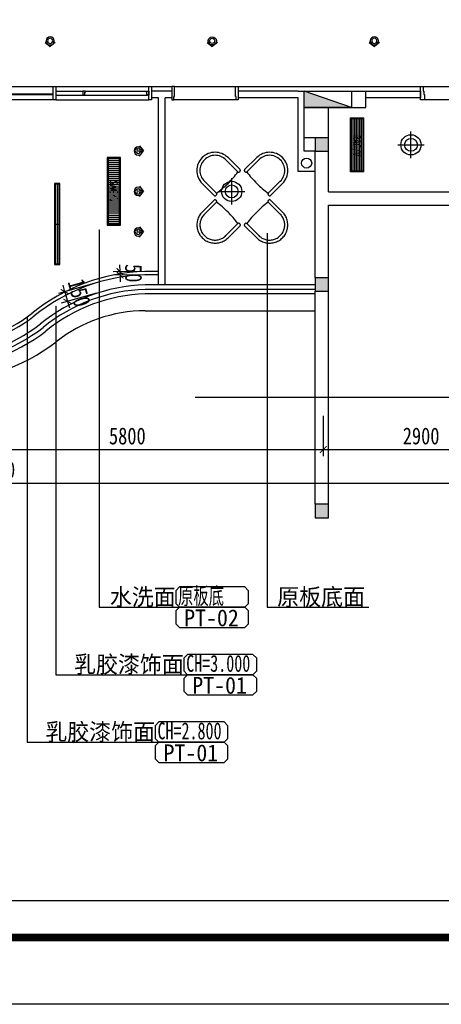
# Model space of a CAD drawing. Header units: millimetres. Extents: x -539149 to -534375, y 505028 to 505469.
# Tile 52 of 135: x -536516 to -536454, y 505039 to 505184. Entities that reach past the tile are written whole.
import ezdxf

# ---------------------------------------------------------------- set-up
doc = ezdxf.new("R2010")
doc.units = ezdxf.units.MM
doc.header["$LTSCALE"] = 10
doc.linetypes.add('ACAD_ISO03W100', pattern=[30, 12, -18])
doc.layers.get('Defpoints').update_dxf_attribs({"color": 8})
for name, color, linetype in [('-消火栓', 242, 'Continuous'), ('A-建筑-原墙体', 2, 'Continuous'), ('A-建筑-拆墙', 251, 'Continuous'), ('A-建筑-新增墙体', 3, 'Continuous'), ('A-建筑-窗户', 4, 'Continuous'), ('A2图框$0$E-图框', 100, 'Continuous'), ('B-平面-到顶家具H', 30, 'Continuous'), ('B-平面-完成面造型线', 6, 'Continuous'), ('B-平面-尺寸', 8, 'Continuous'), ('B-平面-活动家具', 30, 'ACAD_ISO03W100'), ('B-平面-门洞线', 8, 'Continuous'), ('C-顶棚-灯具', 4, 'Continuous'), ('C-顶棚-细线', 31, 'Continuous'), ('C-顶棚-造型线', 30, 'Continuous'), ('C-顶棚-造尺寸', 4, 'Continuous'), ('E--图例', 3, 'Continuous'), ('E-填充', 251, 'Continuous'), ('E-文本', 7, 'Continuous'), ('F-文本', 61, 'Continuous')]:
    doc.layers.add(name, color=color, linetype=linetype)
doc.layers.add('A-批量打印图层', color=251, linetype='Continuous', plot=False)
doc.layers.add('A2图框$0$图框外线', color=1, linetype='Continuous', plot=False)
doc.layers.add('C-顶棚-空调', color=4, linetype='Continuous', lineweight=20)
doc.layers.add('E-空调', color=4, linetype='Continuous', lineweight=20)
doc.styles.add('-宋体', font='txt', dxfattribs={"width": 0.8})
doc.styles.add('CCD_DIM', font='txt', dxfattribs={"width": 0.8})
doc.styles.add('STSL', font='txt', dxfattribs={"width": 0.8})
doc.styles.add('TXT', font='gbenor.shx', dxfattribs={"width": 0.7})
doc.styles.add('宋体', font='txt', dxfattribs={"width": 1.1})
doc.dimstyles.new('1', dxfattribs={"dimscale": 0, "dimtxt": 2.5, "dimasz": 1.5, "dimexe": 1, "dimexo": 0, "dimgap": 0.3, "dimtad": 1, "dimdec": 0, "dimzin": 0, "dimdsep": 46, "dimtxsty": 'Standard', "dimblk": 'ARCHTICK', "dimcen": 0.09, "dimclrd": 8, "dimclre": 8, "dimclrt": 4, "dimadec": 0, "dimazin": 0, "dimtfac": 1, "dimtdec": 0, "dimtix": 1, "dimtofl": 0, "dimtmove": 2, "dimatfit": 3, "dimldrblk": 'DOTSMALL', "dimfxl": 5, "dimfxlon": 1, "dimtolj": 1, "dimtzin": 0, "dimarcsym": 0})
doc.dimstyles.new('1-1', dxfattribs={"dimscale": 0, "dimtxt": 2.5, "dimasz": 1, "dimexe": 1, "dimexo": 1, "dimgap": 0.75, "dimtad": 1, "dimdec": 0, "dimrnd": 0.004999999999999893, "dimzin": 0, "dimdsep": 46, "dimtxsty": 'CCD_DIM', "dimblk": 'ARCHTICK', "dimcen": 0.13, "dimclrd": 44, "dimclre": 44, "dimclrt": 50, "dimadec": 0, "dimazin": 0, "dimtfac": 1, "dimtdec": 0, "dimtix": 1, "dimtmove": 2, "dimatfit": 3, "dimldrblk": 'HBA_Leader_Dot', "dimfxl": 5, "dimfxlon": 1, "dimtvp": 1, "dimtolj": 1, "dimtzin": 0, "dimarcsym": 0})

# ---------------------------------------------------------------- blocks, each defined once
blk = doc.blocks.new('$TwtSys$00000434')
for p, q in [((-0.5, 0.5), (-0.5, -0.5)), ((-0.5, -0.5), (0.5, 0.5)), ((0.5, 0.5), (-0.5, 0.5)), ((0.5, -0.5), (0.5, 0.5)), ((-0.5, -0.5), (0.5, -0.5))]:
    blk.add_line(p, q)
blk.add_solid([(0.5, -0.5), (0.5, 0.5), (-0.5, -0.5)])
blk = doc.blocks.new('_ArchTick')
at = {"color": 0, "linetype": 'ByBlock', "const_width": 0.15}
blk.add_lwpolyline([(-0.5, -0.5), (0.5, 0.5)], dxfattribs=at)
blk = doc.blocks.new('HBA_Leader_Dot')
at = {"color": 0, "linetype": 'ByBlock'}
blk.add_line((-5, 0), (-10, 0), dxfattribs=at)
at = {"color": 0, "linetype": 'ByBlock', "const_width": 5}
blk.add_lwpolyline([(-2.5, 0, 1), (2.5, 0, 1)], format="xyb", close=True, dxfattribs=at)
blk = doc.blocks.new('*E190')
at = {"layer": 'B-平面-到顶家具H'}
for p, q in [((1460.000000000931, 130.0000000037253), (2709.999999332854, 130.0000000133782)), ((2709.999999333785, -69.99999999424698), (1460, -69.9999999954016))]:
    blk.add_line(p, q, dxfattribs=at)
at = {"layer": 'B-平面-完成面造型线'}
for p, q in [((1420, 60.0000000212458), (1020, 60.00000001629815)), ((1420, 2.171145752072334e-08), (1020, 1.676380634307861e-08))]:
    blk.add_line(p, q, dxfattribs=at)
at = {"layer": 'B-平面-完成面造型线', "color": 4}
for p, q in [((1460.000000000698, 56.00000000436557), (2709.999999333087, 56.00000000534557)), ((1460.000000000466, 44.00000000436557), (2709.999999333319, 44.00000000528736))]:
    blk.add_line(p, q, dxfattribs=at)
at = {"layer": 'B-平面-完成面造型线'}
for points in [[(2.328306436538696e-10, 130.0000000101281), (40.00000000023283, 130.0000000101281), (39.99999999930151, -69.99999998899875), (-6.984919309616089e-10, -69.99999998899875)], [(1420.000000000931, 130.0000000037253), (1460.000000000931, 130.0000000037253), (1460, -69.9999999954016), (1420, -69.9999999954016)], [(2749.999999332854, 130.0000000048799), (2709.999999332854, 130.0000000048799), (2709.999999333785, -69.99999999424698), (2749.999999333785, -69.99999999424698)]]:
    blk.add_lwpolyline(points, close=True, dxfattribs=at)
for points in [[(79.99999999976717, 15.00000000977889), (80.00000000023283, 1.926673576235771e-08), (40.00000000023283, 1.926673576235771e-08), (40, 60.00000001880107), (59.99999999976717, 60.00000001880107), (59.99999999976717, 50.00000002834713), (69.99999999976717, 50.00000002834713), (69.99999999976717, 15.00000000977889), (79.99999999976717, 15.00000000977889)], [(979.9999999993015, 15.00000000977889), (979.9999999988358, 1.926673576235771e-08), (1019.999999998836, 1.926673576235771e-08), (1019.999999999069, 60.00000001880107), (999.9999999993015, 60.00000001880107), (999.9999999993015, 50.00000002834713), (989.9999999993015, 50.00000002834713), (989.9999999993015, 15.00000000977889), (979.9999999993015, 15.00000000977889)]]:
    blk.add_lwpolyline(points, dxfattribs=at)
at = {"layer": 'C-顶棚-细线'}
for p, q in [((999.9999999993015, 60.00000001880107), (59.99999999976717, 60.00000001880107)), ((979.9999999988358, 1.926673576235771e-08), (80.00000000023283, 1.926673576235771e-08))]:
    blk.add_line(p, q, dxfattribs=at)
at = {"layer": 'C-顶棚-造型线'}
for p, q in [((1420, 130.0000000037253), (39.99999999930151, 130.0000000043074)), ((1420, -69.9999999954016), (39.99999999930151, -69.99999999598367))]:
    blk.add_line(p, q, dxfattribs=at)
blk = doc.blocks.new('*E194')
at = {"layer": 'B-平面-完成面造型线'}
for points in [[(-940, 79.9999999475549), (-940.0000000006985, -70.0000000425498), (-980.0000000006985, -70.0000000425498), (-979.9999999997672, 129.9999999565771), (-950, 129.9999999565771), (-950, 79.9999999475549), (-940, 79.9999999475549)], [(-40.00000000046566, 79.9999999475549), (-39.99999999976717, -70.0000000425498), (2.328306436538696e-10, -70.0000000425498), (-6.984919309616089e-10, 129.9999999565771), (-30.00000000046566, 129.9999999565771), (-30.00000000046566, 79.9999999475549), (-40.00000000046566, 79.9999999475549)]]:
    blk.add_lwpolyline(points, dxfattribs=at)
at = {"layer": 'B-平面-门洞线', "color": 8}
for p, q in [((-950, 129.9999999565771), (-30.00000000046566, 129.9999999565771)), ((-39.99999999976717, -70.0000000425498), (-940.0000000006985, -70.0000000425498))]:
    blk.add_line(p, q, dxfattribs=at)
blk = doc.blocks.new('A$C323A0BBE')
at = {"layer": 'C-顶棚-灯具', "color": 8}
for p, q in [((0, 600), (0, -600)), ((-40, 0), (40, 0))]:
    blk.add_line(p, q, dxfattribs=at)
at = {"layer": 'C-顶棚-灯具'}
blk.add_lwpolyline([(-40, -600), (40, -600), (40, 600), (-40, 600)], close=True, dxfattribs=at)
at = {"layer": 'C-顶棚-灯具', "color": 8}
blk.add_lwpolyline([(-30, -590), (30, -590), (30, 590), (-30, 590)], close=True, dxfattribs=at)
blk = doc.blocks.new('A$C7AC81215')
at = {"layer": 'C-顶棚-灯具', "color": 8}
for p, q in [((196.3637167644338, 0.000132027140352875), (196.3637167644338, 392.7274047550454)), ((8.04003793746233e-05, 196.3637683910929), (392.7273531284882, 196.3637683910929))]:
    blk.add_line(p, q, dxfattribs=at)
at = {"layer": 'C-顶棚-灯具'}
blk.add_circle((196.3637167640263, 196.3637683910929), 150.0000000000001, dxfattribs=at)
at = {"layer": 'C-顶棚-灯具', "color": 8}
blk.add_circle((196.3637167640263, 196.3637683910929), 95.45454545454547, dxfattribs=at)
blk = doc.blocks.new('射灯(可调角度）')
h = blk.add_hatch(color=9)
edge = h.paths.add_edge_path()
edge.add_line((17.3170366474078, 44.08618582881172), (17.3170366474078, 58.95647106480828))
edge.add_line((17.3170366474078, 58.95647106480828), (63.32821098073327, -2.182787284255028e-11))
edge.add_line((63.32821098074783, -2.182787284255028e-11), (17.31703664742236, -58.95647106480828))
edge.add_line((17.3170366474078, -58.95647106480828), (17.3170366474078, -44.08618582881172))
edge.add_ellipse((0, -3.637978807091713e-12), major_axis=(-33.4923240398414, 33.4923240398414), ratio=0.9999999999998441, start_angle=156.4448806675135, end_angle=225.0000000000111)
edge.add_ellipse((0, 3.637978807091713e-12), major_axis=(33.4923240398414, 33.4923240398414), ratio=0.9999999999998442, start_angle=314.9999999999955, end_angle=383.5551193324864)
for p, q in [((17.3170366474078, 44.08618582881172), (17.3170366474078, 58.95647106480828)), ((17.3170366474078, 58.95647106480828), (63.32821098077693, -2.182787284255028e-11)), ((17.3170366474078, -58.95647106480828), (63.32821098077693, 0))]:
    blk.add_line(p, q)
blk.add_circle((0, 0), 47.36529889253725)
at = {"color": 8}
blk.add_circle((0, 0), 30.00000000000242, dxfattribs=at)
blk = doc.blocks.new('*D163')
at = {"layer": 'C-顶棚-造尺寸', "color": 44, "lineweight": -2, "ltscale": 0.01, "transparency": 16777216}
for p, q in [((-536505.2523369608, 505145.3032702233), (-536510.4854409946, 505143.8204852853)), ((-536504.8434146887, 505143.8600853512), (-536510.0765187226, 505142.3773004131)), ((-536509.5233177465, 505144.0931001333), (-536509.7959325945, 505145.0552233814)), ((-536509.5233177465, 505144.0931001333), (-536509.1143954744, 505142.6499152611)), ((-536509.1143954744, 505142.6499152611), (-536508.8417806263, 505141.687792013))]:
    blk.add_line(p, q, dxfattribs=at)
at = {"layer": 'Defpoints', "color": 0, "ltscale": 0.01, "transparency": 16777216}
for p in [(-536504.2902137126, 505145.5758850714), (-536503.8812914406, 505144.1327001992), (-536509.1143954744, 505142.6499152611)]:
    blk.add_point(p, dxfattribs=at)
at = {"layer": 'C-顶棚-造尺寸', "color": 44, "lineweight": -2, "ltscale": 0.01, "transparency": 16777216}
for p, rotation in [((-536509.5233177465, 505144.0931001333), 285.8199249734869), ((-536509.1143954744, 505142.6499152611), 105.8199249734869)]:
    blk.add_blockref('_ArchTick', p, dxfattribs=dict(at, rotation=rotation))
at = {"layer": 'C-顶棚-造尺寸', "color": 50, "ltscale": 0.01, "transparency": 16777216, "insert": (-536507.3946101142, 505143.9167373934), "char_height": 2.499999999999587, "attachment_point": 5, "rotation": 285.81992497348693, "style": 'CCD_DIM'}
blk.add_mtext('\\A1;150', dxfattribs=at)
blk = doc.blocks.new('*D164')
at = {"layer": 'C-顶棚-造尺寸', "color": 44, "lineweight": -2, "ltscale": 0.01, "transparency": 16777216}
for p, q in [((-536497.6601885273, 505147.0914116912), (-536502.3572177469, 505147.0574079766)), ((-536501.3572439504, 505147.0646471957), (-536501.3644831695, 505148.0646209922)), ((-536501.353624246, 505146.5646471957), (-536501.3572439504, 505147.0646471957)), ((-536497.6565688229, 505146.5914116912), (-536502.3535980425, 505146.5574079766)), ((-536501.353624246, 505146.5646471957), (-536501.3463850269, 505145.5646733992))]:
    blk.add_line(p, q, dxfattribs=at)
at = {"layer": 'Defpoints', "color": 0, "ltscale": 0.01, "transparency": 16777216}
for p in [(-536501.3572439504, 505147.0646471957), (-536496.6602147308, 505147.0986509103), (-536496.6565950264, 505146.5986509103)]:
    blk.add_point(p, dxfattribs=at)
at = {"layer": 'C-顶棚-造尺寸', "color": 44, "lineweight": -2, "ltscale": 0.01, "transparency": 16777216}
for p, rotation in [((-536501.3572439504, 505147.0646471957), 270.4147803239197), ((-536501.353624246, 505146.5646471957), 90.41478032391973)]:
    blk.add_blockref('_ArchTick', p, dxfattribs=dict(at, rotation=rotation))
at = {"layer": 'C-顶棚-造尺寸', "color": 50, "ltscale": 0.01, "transparency": 16777216, "insert": (-536499.3554865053, 505146.8291256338), "char_height": 2.499999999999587, "attachment_point": 5, "rotation": 270.41478032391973, "style": 'CCD_DIM'}
blk.add_mtext('\\A1;50', dxfattribs=at)
blk = doc.blocks.new('*U105')
at = {"layer": 'C-顶棚-灯具'}
h = blk.add_hatch(dxfattribs=at)
h.set_pattern_fill('_USER', color=8, scale=30, angle=90, style=0, pattern_type=0)
h.set_pattern_definition([(90, (15, 15), (-30, 1.83697019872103e-15), [])])
h.paths.add_polyline_path([(15, 185), (15, 15), (985, 15), (985, 185)])
at = {"layer": 'C-顶棚-灯具', "linetype": 'ByBlock'}
blk.add_lwpolyline([(0, 200), (0, 0), (1000, 0), (1000, 200)], close=True, dxfattribs=at)
at = {"layer": 'C-顶棚-灯具', "color": 8}
blk.add_lwpolyline([(15, 185), (15, 15), (985, 15), (985, 185)], close=True, dxfattribs=at)
at = {"layer": 'C-顶棚-灯具', "style": 'STSL', "width": 0.75}
blk.add_text('SAG/V', height=125, dxfattribs=at).set_placement((338.5104801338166, 38.65215169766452))
blk = doc.blocks.new('*U108')
at = {"layer": 'C-顶棚-灯具'}
h = blk.add_hatch(dxfattribs=at)
h.set_pattern_fill('_USER', color=8, scale=25, style=0, pattern_type=0)
h.set_pattern_definition([(0, (15, 15), (0, 25), [])])
h.paths.add_polyline_path([(115, 185), (115, 14.99999999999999), (885, 15), (885, 185)])
at = {"layer": 'C-顶棚-空调', "color": 8}
blk.add_lwpolyline([(115, 185), (115, 14.99999999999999), (885, 15), (885, 185)], close=True, dxfattribs=at)
at = {"layer": 'E-空调', "linetype": 'ByBlock'}
blk.add_lwpolyline([(100, 200), (100, -1.224646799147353e-14), (900, 0), (900, 200)], close=True, dxfattribs=at)
at = {"layer": 'E-空调', "style": 'STSL', "width": 0.75}
blk.add_text('RAG/V', height=125, dxfattribs=at).set_placement((353.9253869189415, 36.01110827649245))
blk = doc.blocks.new('*U110')
at = {"layer": 'B-平面-活动家具'}
for p, q in [((-2.7, 2.52), (-2.7, 0)), ((-2.43, 2.7), (-2.52, 2.7)), ((-2.25, 0), (-2.25, 2.52)), ((2.25, 2.52), (2.25, 0)), ((2.52, 2.7), (2.43, 2.7)), ((2.7, 0), (2.7, 2.52))]:
    blk.add_line(p, q, dxfattribs=at)
for centre, radius, start, end in [((-2.52, 2.52), 0.18, 90, 180), ((-2.43, 2.52), 0.18, 0, 90), ((0, -11.4525), 14.1525, 80.85215747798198, 99.147842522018), ((2.43, 2.52), 0.18, 90, 180), ((2.52, 2.52), 0.18, 0, 90), ((0, 0), 2.7, 180, 0), ((0, 0), 2.25, 180, 0)]:
    blk.add_arc(centre, radius, start, end, dxfattribs=at)
blk = doc.blocks.new('*U111')
at = {"color": 0, "linetype": 'ByBlock', "lineweight": -2}
for p, rotation in [((10305.565, 3220.545), 180), ((10299.865, 3214.845), 270), ((10311.265, 3214.845), 90)]:
    blk.add_blockref('*U110', p, dxfattribs=dict(at, rotation=rotation))
blk.add_blockref('*U110', (10305.565, 3209.145), dxfattribs=at)
blk = doc.blocks.new('A2图框')
at = {"layer": 'A2图框$0$E-图框', "color": 4, "const_width": 1.131313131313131}
blk.add_lwpolyline([(-363.4031259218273, 295.2979469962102), (209.3847528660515, 295.2979469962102), (209.3847528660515, -104.9040732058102), (-363.4031259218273, -104.9040732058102)], close=True, dxfattribs=at)
at = {"layer": 'A2图框$0$图框外线', "color": 1}
blk.add_lwpolyline([(-374.7162572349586, 305.1969368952), (219.2837427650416, 305.1969368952), (219.2837427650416, -114.8030631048), (-374.7162572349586, -114.8030631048)], close=True, dxfattribs=at)
blk.add_lwpolyline([(-374.7162572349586, 305.1969368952), (219.2837427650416, 305.1969368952), (219.2837427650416, -114.8030631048), (-374.7162572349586, -114.8030631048)], close=True, dxfattribs=at)
blk.add_lwpolyline([(-374.7162572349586, 305.1969368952), (219.2837427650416, 305.1969368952), (219.2837427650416, -114.8030631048), (-374.7162572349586, -114.8030631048)], close=True, dxfattribs=at)
blk = doc.blocks.new('材料编号1')
at = {"layer": 'E--图例', "color": 3}
blk.add_lwpolyline([(8.715155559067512, -1.898066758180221), (8.715155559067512, -0.6366033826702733), (8.345887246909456, -0.2673350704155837), (1.889200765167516, -0.2673350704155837), (1.519932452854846, -0.6366033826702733), (1.519932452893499, -1.898066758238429), (1.889200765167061, -2.267335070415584), (8.345887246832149, -2.26733507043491)], close=True, dxfattribs=at)
at = {"layer": 'E-文本', "style": 'TXT', "width": 0.7}
blk.add_attdef('编号', (1.608281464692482, -2.295733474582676), '', height=2, dxfattribs=at)

msp = doc.modelspace()

# ---------------------------------------------------------------- hatches: boundary and pattern name
at = {"layer": 'E-填充', "ltscale": 0.01}
for points in [[(-536472.4732110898, 505166.8985742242), (-536472.4732110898, 505164.8985742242), (-536470.4732110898, 505164.8985742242), (-536470.4732110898, 505166.8985742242)], [(-536472.4732110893, 505146.168497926), (-536472.4732110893, 505144.168497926), (-536470.4732110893, 505144.168497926), (-536470.4732110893, 505146.168497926)], [(-536472.4732110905, 505112.5985742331), (-536472.4732110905, 505110.5985742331), (-536470.4732110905, 505110.5985742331), (-536470.4732110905, 505112.5985742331)]]:
    msp.add_hatch(color=256, dxfattribs=at).paths.add_polyline_path(points)

# ---------------------------------------------------------------- linework, layer by layer
at = {"color": 31, "ltscale": 0.01}
msp.add_line((-536497.6178689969, 505141.2686509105, 0.06894340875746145), (-536472.4732110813, 505141.2686509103, 0.06894340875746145), dxfattribs=at)
at = {"color": 3}
msp.add_line((-536750.6483519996, 505053.9086469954), (-536231.8604732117, 505053.9086469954), dxfattribs=at)
at = {"color": 1, "ltscale": 0.01, "elevation": 0.06894340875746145}
msp.add_lwpolyline([(-536314.7511943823, 505128.4310824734), (-536396.1297750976, 505128.4310824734), (-536399.2060006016, 505124.0628339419), (-536399.2060006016, 505133.16747076), (-536401.8453204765, 505128.4310824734), (-536490.2474779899, 505128.4310824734)], dxfattribs=at)
at = {"color": 31, "ltscale": 0.01}
for centre, radius, start, end in [((-536497.5042124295, 505119.7003862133, 0.06894340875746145), 21.56856415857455, 90.30192443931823, 128.0557099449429), ((-536528.2729627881, 505159.198731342, 0.06894340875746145), 28.49985101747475, 269.999501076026, 307.8140892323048)]:
    msp.add_arc(centre, radius, start, end, dxfattribs=at)
at = {"layer": 'A-建筑-原墙体', "ltscale": 0.01}
for p, q in [((-536472.4732110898, 505166.8986509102, 0.06894340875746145), (-536474.073211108, 505166.8986509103, 0.06894340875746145)), ((-536474.073211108, 505164.8986509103, 0.06894340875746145), (-536474.073211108, 505166.8986509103, 0.06894340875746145)), ((-536472.4732110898, 505166.8985742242, 0.06894340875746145), (-536472.4732110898, 505164.8985742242, 0.06894340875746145)), ((-536470.4732110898, 505166.8985742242, 0.06894340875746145), (-536472.4732110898, 505166.8985742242, 0.06894340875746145)), ((-536470.4732110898, 505164.8985742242, 0.06894340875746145), (-536470.4732110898, 505166.8985742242, 0.06894340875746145)), ((-536472.4732110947, 505164.8986509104, 0.06894340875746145), (-536474.073211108, 505164.8986509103, 0.06894340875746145)), ((-536472.4732110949, 505157.8986509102, 0.06894340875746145), (-536472.4732110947, 505164.8986509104, 0.06894340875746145)), ((-536472.4732110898, 505164.8985742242, 0.06894340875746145), (-536470.4732110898, 505164.8985742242, 0.06894340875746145)), ((-536470.4732110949, 505158.8986509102, 0.06894340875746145), (-536470.4732110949, 505164.8985742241, 0.06894340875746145)), ((-536470.4732110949, 505158.8986509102, 0.06894340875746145), (-536446.0732111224, 505158.8986509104, 0.06894340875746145)), ((-536472.4732110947, 505146.1684979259, 0.06894340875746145), (-536472.4732110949, 505157.8986509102, 0.06894340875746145)), ((-536470.4732110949, 505156.8986509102, 0.06894340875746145), (-536446.0732111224, 505156.8986509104, 0.06894340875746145)), ((-536470.4732110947, 505146.1684979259, 0.06894340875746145), (-536470.4732110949, 505156.8986509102, 0.06894340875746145)), ((-536472.4732110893, 505146.168497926, 0.06894340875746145), (-536472.4732110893, 505144.168497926, 0.06894340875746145)), ((-536470.4732110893, 505146.168497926, 0.06894340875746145), (-536472.4732110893, 505146.168497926, 0.06894340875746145)), ((-536470.4732110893, 505144.168497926, 0.06894340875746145), (-536470.4732110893, 505146.168497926, 0.06894340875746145)), ((-536472.4732110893, 505144.168497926, 0.06894340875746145), (-536470.4732110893, 505144.168497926, 0.06894340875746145)), ((-536472.4732110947, 505112.5985742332, 0.06894340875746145), (-536472.4732110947, 505144.1684979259, 0.06894340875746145)), ((-536470.4732110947, 505112.5985742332, 0.06894340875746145), (-536470.4732110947, 505144.1684979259, 0.06894340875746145)), ((-536472.4732110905, 505112.5985742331, 0.06894340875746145), (-536472.4732110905, 505110.5985742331, 0.06894340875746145)), ((-536470.4732110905, 505112.5985742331, 0.06894340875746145), (-536472.4732110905, 505112.5985742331, 0.06894340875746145)), ((-536470.4732110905, 505110.5985742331, 0.06894340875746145), (-536470.4732110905, 505112.5985742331, 0.06894340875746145)), ((-536472.4732110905, 505110.5985742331, 0.06894340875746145), (-536470.4732110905, 505110.5985742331, 0.06894340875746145))]:
    msp.add_line(p, q, dxfattribs=at)
msp.add_circle((-536473.7232110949, 505163.1486509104, 0.06894340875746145), 0.75, dxfattribs=at)
at = {"layer": 'A-建筑-新增墙体', "ltscale": 0.01}
for p, q in [((-536493.6731958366, 505173.7986508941, 0.06894340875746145), (-536496.6731958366, 505173.7986508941, 0.06894340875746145)), ((-536496.6731958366, 505173.798650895, 0.06894340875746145), (-536496.6731958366, 505172.798650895, 0.06894340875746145)), ((-536496.6731958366, 505173.798650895, 0.06894340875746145), (-536496.6731958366, 505172.798650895, 0.06894340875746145)), ((-536493.6731958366, 505173.798650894, 0.06894340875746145), (-536493.6731958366, 505172.7986508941, 0.06894340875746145)), ((-536493.6731958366, 505173.798650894, 0.06894340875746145), (-536493.6731958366, 505172.7986508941, 0.06894340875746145)), ((-536474.9732110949, 505173.7986508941, 0.06894340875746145), (-536483.8731958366, 505173.7986508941, 0.06894340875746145)), ((-536483.8731958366, 505173.798650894, 0.06894340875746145), (-536483.8731958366, 505172.7986508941, 0.06894340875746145)), ((-536474.9732110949, 505173.7986508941, 0.06894340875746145), (-536456.873211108, 505173.7986508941, 0.06894340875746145)), ((-536474.073211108, 505166.8986509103, 0.06894340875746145), (-536474.073211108, 505173.7986508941, 0.06894340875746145)), ((-536464.9732110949, 505171.3987129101, 0.06894340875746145), (-536464.9731878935, 505173.7986508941, 0.06894340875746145)), ((-536456.873211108, 505173.798650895, 0.06894340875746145), (-536456.873211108, 505172.798650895, 0.06894340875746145)), ((-536495.6731958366, 505172.7986508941, 0.06894340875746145), (-536496.6731958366, 505172.7986508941, 0.06894340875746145)), ((-536495.6731958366, 505145.0986509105, 0.06894340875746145), (-536495.6731958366, 505172.7986508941, 0.06894340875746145)), ((-536493.6731958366, 505172.7986508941, 0.06894340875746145), (-536494.6731958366, 505172.7986508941, 0.06894340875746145)), ((-536494.6731958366, 505145.0986509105, 0.06894340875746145), (-536494.6731958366, 505172.7986508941, 0.06894340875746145)), ((-536474.9732110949, 505172.7986508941, 0.06894340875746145), (-536483.8731958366, 505172.7986508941, 0.06894340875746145)), ((-536474.9732110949, 505161.8986509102, 0.06894340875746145), (-536474.9732110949, 505172.7986508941, 0.06894340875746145)), ((-536456.873211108, 505172.7984851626, 0.06894340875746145), (-536464.9731975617, 505172.7985808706, 0.06894340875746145)), ((-536474.073211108, 505171.3987129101, 0.06894340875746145), (-536464.9732110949, 505171.3987129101, 0.06894340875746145)), ((-536470.4732110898, 505166.8985742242, 0.06894340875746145), (-536470.4732114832, 505171.3987129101, 0.06894340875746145)), ((-536472.4732110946, 505161.8986509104, 0.06894340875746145), (-536474.9732110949, 505161.8986509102, 0.06894340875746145))]:
    msp.add_line(p, q, dxfattribs=at)
at = {"layer": 'A-建筑-窗户', "ltscale": 0.01}
for p, q in [((-536472.4732110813, 505145.0986509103, 0.06894340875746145), (-536497.6178688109, 505145.0986509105, 0.06894340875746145)), ((-536472.4732110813, 505144.4386509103, 0.06894340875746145), (-536497.6178688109, 505144.4386509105, 0.06894340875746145)), ((-536472.4732110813, 505143.7686509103, 0.06894340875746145), (-536497.6178688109, 505143.7686509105, 0.06894340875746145))]:
    msp.add_line(p, q, dxfattribs=at)
for centre, radius, start, end in [((-536496.8457992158, 505119.3027590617, 0.06894340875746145), 25.80744326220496, 91.71434778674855, 129.1742360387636), ((-536496.8455267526, 505119.3025301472, 0.06894340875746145), 25.14798360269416, 91.7599382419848, 129.2100706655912), ((-536496.8452344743, 505119.3022850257, 0.06894340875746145), 24.47856252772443, 91.80876775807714, 129.2484324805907), ((-536528.3676988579, 505158.9754755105, 0.06894340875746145), 24.86758515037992, 270.4481110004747, 307.7367967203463), ((-536528.2732110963, 505158.7987281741, 0.06894340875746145), 25.33000079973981, 270.2261979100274, 307.8144880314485), ((-536528.5997432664, 505159.4036239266, 0.06894340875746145), 26.67830646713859, 270.9160827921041, 307.5720057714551)]:
    msp.add_arc(centre, radius, start, end, dxfattribs=at)
at = {"layer": 'A-批量打印图层'}
msp.add_lwpolyline([(-536761.9614833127, 505458.5096570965), (-536167.9614833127, 505458.5096570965), (-536167.9614833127, 505038.5096570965), (-536761.9614833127, 505038.5096570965)], close=True, dxfattribs=at)
at = {"layer": 'B-平面-完成面造型线', "ltscale": 0.01, "elevation": 0.06894340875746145}
msp.add_lwpolyline([(-536456.473211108, 505173.7986508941), (-536456.373211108, 505173.7986508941), (-536456.373211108, 505173.2986508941), (-536456.273211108, 505173.2986508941), (-536456.273211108, 505172.4986508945), (-536456.873211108, 505172.4986508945), (-536456.873211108, 505174.4986508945), (-536456.473211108, 505174.4986508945), (-536456.473211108, 505173.7986508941)], dxfattribs=at)
at = {"layer": 'B-平面-门洞线', "color": 8, "ltscale": 0.01}
for p, q in [((-536456.473211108, 505174.4986508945, 0.06894340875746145), (-536447.473211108, 505174.4986508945, 0.06894340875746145)), ((-536447.673211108, 505172.4986508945, 0.06894340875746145), (-536456.273211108, 505172.4986508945, 0.06894340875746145))]:
    msp.add_line(p, q, dxfattribs=at)
at = {"layer": 'C-顶棚-造型线', "ltscale": 0.01}
for p, q in [((-536496.6731958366, 505174.498650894, 0.06894340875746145), (-536493.6731958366, 505174.4986508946, 0.06894340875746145)), ((-536483.8731958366, 505174.4986508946, 0.06894340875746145), (-536455.273211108, 505174.4986508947, 0.06894340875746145)), ((-536495.6731958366, 505147.0986509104, 0.06894340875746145), (-536497.6472336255, 505147.0986509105, 0.06894340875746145)), ((-536495.6731958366, 505146.5986509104, 0.06894340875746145), (-536497.6399942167, 505146.5986509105, 0.06894340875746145))]:
    msp.add_line(p, q, dxfattribs=at)
for centre, radius, start, end in [((-536496.8457992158, 505119.3027590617, 0.06894340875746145), 27.80744326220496, 91.65154232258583, 129.1742360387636), ((-536496.8457992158, 505119.3027590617, 0.06894340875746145), 27.30744326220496, 91.6665943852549, 129.1742360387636), ((-536528.2732110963, 505158.7987281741, 0.06894340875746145), 22.67000079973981, 271.5166458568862, 307.8144880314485), ((-536528.2732110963, 505158.7987281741, 0.06894340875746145), 23.17000079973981, 271.4839097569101, 307.8144880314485)]:
    msp.add_arc(centre, radius, start, end, dxfattribs=at)

# ---------------------------------------------------------------- block references
at = {"layer": '-消火栓', "ltscale": 0.01, "xscale": -7.000000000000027, "yscale": 2.4, "zscale": 7, "rotation": 5.008449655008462e-06}
msp.add_blockref('$TwtSys$00000434', (-536470.5731975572, 505172.5987129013, 0.06894340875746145), dxfattribs=at)
at = {"ltscale": 0.01, "xscale": 0.01, "yscale": 0.01, "zscale": 0.01, "rotation": 180}
for name, p in [('*E190', (-536496.6731958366, 505173.7986508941, 0.06894340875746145)), ('*E194', (-536493.6731958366, 505173.7986508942, 0.06894340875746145))]:
    msp.add_blockref(name, p, dxfattribs=at)
at = {"ltscale": 0.01, "rotation": 45}
msp.add_blockref('*U111', (-541497.1387580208, 495597.6411390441, 0.06894340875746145), dxfattribs=at)
at = {"layer": 'A-建筑-窗户', "ltscale": 0.5}
msp.add_blockref('A2图框', (-536387.2452260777, 505153.3127202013), dxfattribs=at)
at = {"layer": 'C-顶棚-灯具', "linetype": 'ByBlock', "ltscale": 0.01, "yscale": 0.0128000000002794}
for p, xscale, zscale, rotation in [((-536511.698211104, 505181.2486892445, 0.06894340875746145), -0.0128000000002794, 0.0128, 90), ((-536487.698211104, 505181.2486892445, 0.06894340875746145), 0.0128000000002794, 0.0128000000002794, 270), ((-536463.698211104, 505181.2486892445, 0.06894340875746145), -0.0128000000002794, 0.0128, 90), ((-536498.6731958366, 505164.9486509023, 0.06894340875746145), -0.0128000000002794, 0.0128, 180), ((-536498.6731958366, 505158.9486509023, 0.06894340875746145), -0.0128000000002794, 0.0128, 180), ((-536498.6731958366, 505152.9486509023, 0.06894340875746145), -0.0128000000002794, 0.0128, 180)]:
    msp.add_blockref('射灯(可调角度）', p, dxfattribs=dict(at, xscale=xscale, zscale=zscale, rotation=rotation))
at = {"layer": 'C-顶棚-灯具', "ltscale": 0.01, "xscale": 0.01, "yscale": 0.01, "zscale": 0.01, "rotation": 270}
for name, p in [('*U108', (-536467.2732111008, 505170.8485245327, 0.06894340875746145)), ('*U105', (-536503.2794716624, 505163.9486509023, 0.06894340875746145))]:
    msp.add_blockref(name, p, dxfattribs=at)
at = {"layer": 'C-顶棚-灯具', "ltscale": 0.01, "xscale": 0.01, "yscale": 0.01, "zscale": 0.01}
for name, p in [('A$C7AC81215', (-536460.2368482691, 505163.8848868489, 0.06894340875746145)), ('A$C323A0BBE', (-536510.6731958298, 505154.0986509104, 0.06894340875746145)), ('A$C7AC81215', (-536486.7868406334, 505156.9850132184, 0.06894340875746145))]:
    msp.add_blockref(name, p, dxfattribs=at)
at = {"layer": 'F-文本', "color": 43}
ref = msp.add_blockref('材料编号1', (-536480.0387470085, 505096.9418148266), dxfattribs=dict(at, xscale=1.5, yscale=1.5, zscale=1.5, rotation=180))
ref.add_attrib('编号', '原板底', (-536492.7531740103, 505097.7728439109), dxfattribs={"color": 7, "height": 2.5, "style": '-宋体', "width": 0.6970431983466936})
ref = msp.add_blockref('材料编号1', (-536480.0387470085, 505093.9418148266), dxfattribs=dict(at, xscale=1.5, yscale=1.5, zscale=1.5, rotation=180))
ref.add_attrib('编号', 'PT-02', (-536491.8547896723, 505094.5193177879), dxfattribs={"color": 7, "height": 2.5, "style": '-宋体', "width": 0.9515624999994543})
ref = msp.add_blockref('材料编号1', (-536478.838479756, 505086.9418148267), dxfattribs=dict(at, xscale=1.5, yscale=1.5, zscale=1.5, rotation=180))
ref.add_attrib('编号', 'CH=3.000', (-536491.5529067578, 505087.772843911), dxfattribs={"color": 7, "height": 2.5, "style": '-宋体', "width": 0.6970431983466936})
ref = msp.add_blockref('材料编号1', (-536478.838479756, 505083.9418148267), dxfattribs=dict(at, xscale=1.5, yscale=1.5, zscale=1.5, rotation=180))
ref.add_attrib('编号', 'PT-01', (-536490.6545224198, 505084.519317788), dxfattribs={"color": 7, "height": 2.5, "style": '-宋体', "width": 0.9515624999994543})
ref = msp.add_blockref('材料编号1', (-536483.0921879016, 505076.9418148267), dxfattribs=dict(at, xscale=1.5, yscale=1.5, zscale=1.5, rotation=180))
ref.add_attrib('编号', 'CH=2.800', (-536495.8066149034, 505077.772843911), dxfattribs={"color": 7, "height": 2.5, "style": '-宋体', "width": 0.6970431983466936})
ref = msp.add_blockref('材料编号1', (-536483.0921879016, 505073.9418148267), dxfattribs=dict(at, xscale=1.5, yscale=1.5, zscale=1.5, rotation=180))
ref.add_attrib('编号', 'PT-01', (-536494.9082305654, 505074.519317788), dxfattribs={"color": 7, "height": 2.5, "style": '-宋体', "width": 0.9515624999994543})

# ---------------------------------------------------------------- texts
at = {"layer": 'C-顶棚-灯具', "linetype": 'ByBlock', "ltscale": 0.01, "style": '宋体', "width": 0.8}
for p in [(-536498.8887870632, 505164.5786248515, 0.06894340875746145), (-536498.8887870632, 505158.5786248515, 0.06894340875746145), (-536498.8887870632, 505152.5786248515, 0.06894340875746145)]:
    msp.add_text('M', height=0.75, dxfattribs=at).set_placement(p)
at = {"layer": 'E-文本', "char_height": 2.5, "width": 67.27353787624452, "attachment_point": 9, "style": '-宋体'}
for s, insert in [('{\\W1;水洗面}', (-536493.1114803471, 505097.3428174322)), ('{\\W1;原板底面}', (-536465.0722333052, 505097.3428174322)), ('{\\W1;乳胶漆饰面}', (-536491.9112130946, 505087.3428174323)), ('{\\W1;乳胶漆饰面}', (-536496.1649212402, 505077.3428174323))]:
    msp.add_mtext(s, dxfattribs=dict(at, insert=insert))

# ---------------------------------------------------------------- dimensions: what is measured, and where the dimension line sits
at = {"layer": 'B-平面-尺寸', "ltscale": 0.01}
for p1, p2, distance in [((-536685.2732111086, 505130.698650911, 0.06894340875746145), (-536355.273211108, 505130.698650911, 0.06894340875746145), -15.000000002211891), ((-536529.2732111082, 505130.6986509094, 0.06894340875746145), (-536471.2732111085, 505130.6986509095, 0.06894340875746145), -10.000000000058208), ((-536471.2732111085, 505130.6986509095, 0.06894340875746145), (-536442.2732111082, 505130.6986509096, 0.06894340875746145), -10)]:
    msp.add_aligned_dim(p1=p1, p2=p2, distance=distance, dimstyle='1-1', override={"dimscale": 0.9999999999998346, "dimlfac": 100}, dxfattribs=at).render()
at = {"layer": 'C-顶棚-造尺寸', "ltscale": 0.01}
for p1, p2, distance, picture, middle in [((-536496.6565950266, 505146.5986509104, 0.06894340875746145), (-536496.660214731, 505147.0986509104, 0.06894340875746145), 4.697152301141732, '*D164', (-536499.3554865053, 505146.8291256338, 0.06894340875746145)), ((-536504.2902137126, 505145.5758850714, 0.06894340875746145), (-536503.8812914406, 505144.1327001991, 0.06894340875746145), -5.439120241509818, '*D163', (-536507.3946101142, 505143.9167373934, 0.06894340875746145))]:
    dim = msp.add_aligned_dim(p1=p1, p2=p2, distance=distance, dimstyle='1-1', override={"dimscale": 0.9999999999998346, "dimlfac": 100}, dxfattribs=at)
    dim.commit()
    dim.dimension.update_dxf_attribs({"geometry": picture, "text_midpoint": middle})

# ---------------------------------------------------------------- leaders
at = {"layer": 'A-建筑-拆墙'}
for points in [[(-536504.4585246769, 505153.2777033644), (-536504.4585246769, 505097.3428174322), (-536492.5575778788, 505097.3428174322)], [(-536479.5810506, 505152.7536258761), (-536479.5810506, 505097.3428174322), (-536464.5183308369, 505097.3428174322)], [(-536510.8393080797, 505141.9646038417), (-536510.8393080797, 505087.3428174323), (-536491.3573106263, 505087.3428174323)], [(-536515.0930162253, 505140.3286713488), (-536515.0930162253, 505077.3428174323), (-536495.6110187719, 505077.3428174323)]]:
    msp.add_leader(points, dimstyle='1', override={"dimscale": 0.1171617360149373, "dimasz": 0.75, "dimtad": 0, "dimldrblk": 'Dot'}, dxfattribs=at)

doc.saveas('drawing.dxf')
